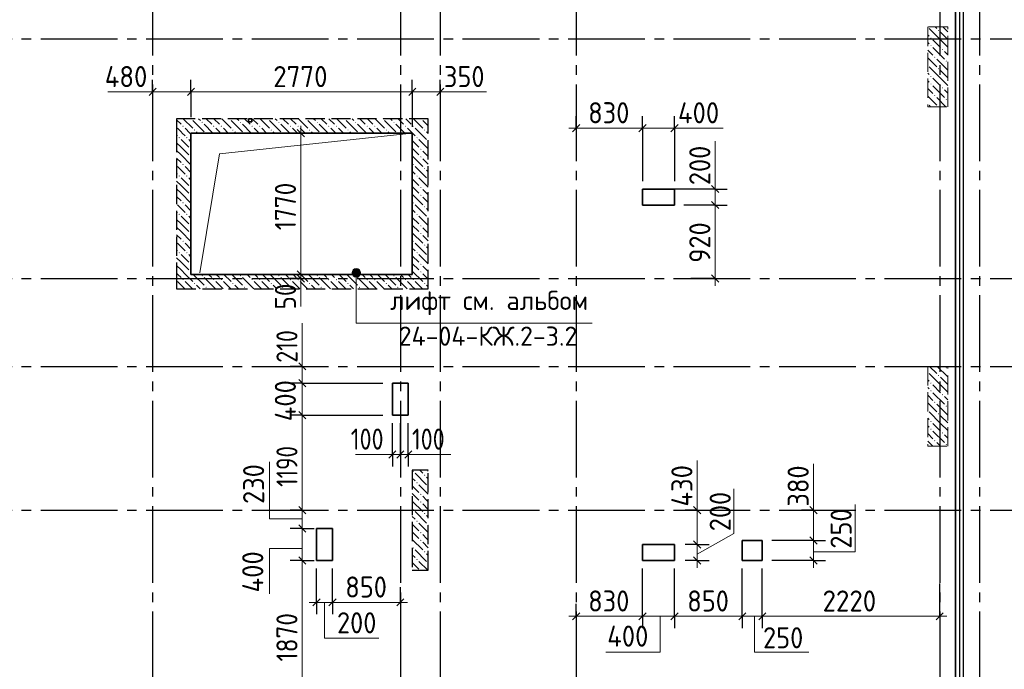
# Model space of a CAD drawing. Header units: millimetres. Extents: x 0 to 50400, y 0 to 35640.
# Tile 16 of 19: x 28551 to 40874, y 17370 to 25502. Entities that reach past the tile are written whole.
import ezdxf

# ---------------------------------------------------------------- set-up
doc = ezdxf.new("R2010")
doc.units = ezdxf.units.MM
doc.linetypes.add('______2', pattern=[324, 240, -84])
doc.linetypes.add('______5', pattern=[1320, 960, -120, 120, -120])
for name, color, linetype, lineweight in [('Standard', 7, 'Continuous', 25), ('ЖБ Перекрытие верхний уровень', 7, 'Continuous', 35), ('ЖБ Пилон', 7, 'Continuous', 35), ('ЖБ Стена верхний уровень', 7, 'Continuous', 35), ('Общий01', 7, 'Continuous', 13), ('Примечания', 7, 'Continuous', 13), ('Размерная линия_ общее', 7, 'Continuous', 13)]:
    doc.layers.add(name, color=color, linetype=linetype, lineweight=lineweight)
doc.layers.add('Оси', color=7, linetype='______5', true_color=0x656565)
doc.styles.add('ISOCPEUR', font='txt')

msp = doc.modelspace()

# ---------------------------------------------------------------- hatches: boundary and pattern name
at = {"layer": 'ЖБ Пилон', "linetype": 'Continuous', "lineweight": 18, "transparency": 33554687}
for points in [[(39948, 25273), (39956, 25281), (39963, 25273), (39956, 25265)], [(40044, 25369), (40052, 25377), (40059, 25369), (40052, 25361)], [(39948, 25177), (39956, 25185), (39963, 25177), (39956, 25170)], [(39996, 25033), (40004, 25041), (40011, 25033), (40004, 25025)], [(40092, 25129), (40100, 25137), (40107, 25129), (40100, 25121)], [(39915, 24938), (39915, 24937), (39915, 24937)], [(40044, 24889), (40052, 24897), (40059, 24889), (40052, 24881)], [(40140, 24985), (40148, 24993), (40155, 24985), (40148, 24977)], [(39948, 24793), (39956, 24801), (39963, 24793), (39956, 24785)], [(39948, 24697), (39956, 24705), (39963, 24697), (39956, 24690)], [(40092, 24649), (40100, 24657), (40107, 24649), (40100, 24641)], [(39996, 24553), (40004, 24561), (40011, 24553), (40004, 24545)], [(39915, 24458), (39915, 24457), (39915, 24457)], [(40047, 24412), (40052, 24417), (40056, 24412)], [(40140, 24505), (40148, 24513), (40155, 24505), (40148, 24497)], [(39915, 21098), (39915, 21097), (39915, 21097)], [(40140, 21145), (40148, 21153), (40155, 21145), (40148, 21137)], [(39948, 20953), (39956, 20961), (39963, 20953), (39956, 20945)], [(40044, 21049), (40052, 21057), (40059, 21049), (40052, 21041)], [(39948, 20857), (39956, 20865), (39963, 20857), (39956, 20849)], [(39996, 20713), (40004, 20721), (40011, 20713), (40004, 20705)], [(40092, 20809), (40100, 20817), (40107, 20809), (40100, 20801)], [(39915, 20618), (39915, 20617), (39915, 20617)], [(40140, 20665), (40148, 20673), (40155, 20665), (40148, 20657)], [(39948, 20473), (39956, 20481), (39963, 20473), (39956, 20465)], [(40044, 20569), (40052, 20577), (40059, 20569), (40052, 20561)], [(39948, 20377), (39956, 20385), (39963, 20377), (39956, 20369)], [(40092, 20329), (40100, 20337), (40107, 20329), (40100, 20321)], [(39996, 20233), (40004, 20241), (40011, 20233), (40004, 20225)], [(40140, 20185), (40148, 20193), (40155, 20185), (40148, 20177)]]:
    msp.add_hatch(color=7, dxfattribs=at).paths.add_polyline_path(points, flags=16)
at = {"layer": 'ЖБ Стена верхний уровень', "linetype": 'Continuous', "lineweight": 18, "transparency": 33554687}
for points in [[(30588, 24169), (30596, 24177), (30603, 24169), (30596, 24161)], [(30696, 24262), (30692, 24257), (30687, 24262)], [(30828, 24217), (30836, 24225), (30843, 24217), (30836, 24210)], [(30972, 24169), (30980, 24177), (30987, 24169), (30980, 24161)], [(31068, 24169), (31076, 24177), (31083, 24169), (31076, 24161)], [(31176, 24262), (31172, 24257), (31167, 24262)], [(31308, 24217), (31316, 24225), (31323, 24217), (31316, 24210)], [(31452, 24169), (31460, 24177), (31467, 24169), (31460, 24161)], [(31548, 24169), (31556, 24177), (31563, 24169), (31556, 24161)], [(31656, 24262), (31652, 24257), (31647, 24262)], [(31788, 24217), (31796, 24225), (31803, 24217), (31796, 24210)], [(31932, 24169), (31940, 24177), (31947, 24169), (31940, 24161)], [(32028, 24169), (32036, 24177), (32043, 24169), (32036, 24161)], [(32136, 24262), (32132, 24257), (32127, 24262)], [(32268, 24217), (32276, 24225), (32283, 24217), (32276, 24210)], [(32412, 24169), (32420, 24177), (32427, 24169), (32420, 24161)], [(32508, 24169), (32516, 24177), (32523, 24169), (32516, 24161)], [(32616, 24262), (32612, 24257), (32607, 24262)], [(32748, 24217), (32756, 24225), (32763, 24217), (32756, 24210)], [(32892, 24169), (32900, 24177), (32907, 24169), (32900, 24161)], [(32988, 24169), (32996, 24177), (33003, 24169), (32996, 24161)], [(33096, 24262), (33092, 24257), (33087, 24262)], [(33228, 24217), (33236, 24225), (33243, 24217), (33236, 24210)], [(33372, 24169), (33380, 24177), (33387, 24169), (33380, 24161)], [(33468, 24169), (33476, 24177), (33483, 24169), (33476, 24161)], [(33576, 24262), (33572, 24257), (33567, 24262)], [(30540, 24025), (30548, 24033), (30555, 24025), (30548, 24017)], [(30636, 24025), (30644, 24033), (30651, 24025), (30644, 24017)], [(30732, 24121), (30740, 24129), (30747, 24121), (30740, 24113)], [(31212, 24121), (31220, 24129), (31227, 24121), (31220, 24113)], [(31692, 24121), (31700, 24129), (31707, 24121), (31700, 24113)], [(32172, 24121), (32180, 24129), (32187, 24121), (32180, 24113)], [(32652, 24121), (32660, 24129), (32667, 24121), (32660, 24113)], [(33132, 24121), (33140, 24129), (33147, 24121), (33140, 24113)], [(33516, 24025), (33524, 24033), (33531, 24025), (33524, 24017)], [(33612, 24121), (33620, 24129), (33627, 24121), (33620, 24113)], [(33660, 23977), (33665, 23983), (33665, 23972)], [(30684, 23881), (30692, 23889), (30695, 23886), (30695, 23877), (30692, 23873)], [(30684, 23785), (30692, 23793), (30695, 23790), (30695, 23781), (30692, 23777)], [(33564, 23881), (33572, 23889), (33579, 23881), (33572, 23873)], [(33564, 23785), (33572, 23793), (33579, 23785), (33572, 23777)], [(30588, 23689), (30596, 23697), (30603, 23689), (30596, 23681)], [(33468, 23689), (33476, 23697), (33483, 23689), (33476, 23681)], [(30540, 23545), (30548, 23553), (30555, 23545), (30548, 23537)], [(30636, 23545), (30644, 23553), (30651, 23545), (30644, 23537)], [(33516, 23545), (33524, 23553), (33531, 23545), (33524, 23537)], [(33612, 23641), (33620, 23649), (33627, 23641), (33620, 23633)], [(33660, 23497), (33665, 23503), (33665, 23492)], [(30684, 23401), (30692, 23409), (30695, 23406), (30695, 23397), (30692, 23393)], [(30684, 23305), (30692, 23313), (30695, 23310), (30695, 23301), (30692, 23297)], [(33564, 23401), (33572, 23409), (33579, 23401), (33572, 23393)], [(33564, 23305), (33572, 23313), (33579, 23305), (33572, 23297)], [(30588, 23209), (30596, 23217), (30603, 23209), (30596, 23201)], [(33468, 23209), (33476, 23217), (33483, 23209), (33476, 23201)], [(33612, 23161), (33620, 23169), (33627, 23161), (33620, 23153)], [(30540, 23065), (30548, 23073), (30555, 23065), (30548, 23057)], [(30636, 23065), (30644, 23073), (30651, 23065), (30644, 23057)], [(33516, 23065), (33524, 23073), (33531, 23065), (33524, 23057)], [(30684, 22921), (30692, 22929), (30695, 22926), (30695, 22917), (30692, 22913)], [(33564, 22921), (33572, 22929), (33579, 22921), (33572, 22913)], [(33660, 23017), (33665, 23023), (33665, 23012)], [(30684, 22825), (30692, 22833), (30695, 22830), (30695, 22821), (30692, 22817)], [(33564, 22825), (33572, 22833), (33579, 22825), (33572, 22817)], [(30588, 22729), (30596, 22737), (30603, 22729), (30596, 22721)], [(33468, 22729), (33476, 22737), (33483, 22729), (33476, 22721)], [(33612, 22681), (33620, 22689), (33627, 22681), (33620, 22673)], [(30540, 22585), (30548, 22593), (30555, 22585), (30548, 22577)], [(30636, 22585), (30644, 22593), (30651, 22585), (30644, 22577)], [(33516, 22585), (33524, 22593), (33531, 22585), (33524, 22577)], [(30684, 22441), (30692, 22449), (30695, 22446), (30695, 22437), (30692, 22433)], [(33564, 22441), (33572, 22449), (33579, 22441), (33572, 22433)], [(33660, 22537), (33665, 22543), (33665, 22532)], [(30684, 22345), (30692, 22353), (30695, 22350), (30695, 22341), (30692, 22337)], [(30828, 22297), (30836, 22305), (30843, 22297), (30836, 22289)], [(31308, 22297), (31316, 22305), (31323, 22297), (31316, 22289)], [(31788, 22297), (31796, 22305), (31803, 22297), (31796, 22289)], [(32268, 22297), (32276, 22305), (32283, 22297), (32276, 22289)], [(32748, 22297), (32756, 22305), (32763, 22297), (32756, 22289)], [(33228, 22297), (33236, 22305), (33243, 22297), (33236, 22289)], [(33564, 22345), (33572, 22353), (33579, 22345), (33572, 22337)], [(30588, 22249), (30596, 22257), (30603, 22249), (30596, 22241)], [(30732, 22201), (30740, 22209), (30747, 22201), (30740, 22193)], [(30972, 22249), (30980, 22257), (30987, 22249), (30980, 22241)], [(31068, 22249), (31076, 22257), (31083, 22249), (31076, 22241)], [(31212, 22201), (31220, 22209), (31227, 22201), (31220, 22193)], [(31452, 22249), (31460, 22257), (31467, 22249), (31460, 22241)], [(31548, 22249), (31556, 22257), (31563, 22249), (31556, 22241)], [(31692, 22201), (31700, 22209), (31707, 22201), (31700, 22193)], [(31932, 22249), (31940, 22257), (31947, 22249), (31940, 22241)], [(32028, 22249), (32036, 22257), (32043, 22249), (32036, 22241)], [(32172, 22201), (32180, 22209), (32187, 22201), (32180, 22193)], [(32412, 22249), (32420, 22257), (32427, 22249), (32420, 22241)], [(32508, 22249), (32516, 22257), (32523, 22249), (32516, 22241)], [(32652, 22201), (32660, 22209), (32667, 22201), (32660, 22193)], [(32892, 22249), (32900, 22257), (32907, 22249), (32900, 22241)], [(32988, 22249), (32996, 22257), (33003, 22249), (32996, 22241)], [(33132, 22201), (33140, 22209), (33147, 22201), (33140, 22193)], [(33372, 22249), (33380, 22257), (33387, 22249), (33380, 22241)], [(33468, 22249), (33476, 22257), (33483, 22249), (33476, 22241)], [(33612, 22201), (33620, 22209), (33627, 22201), (33620, 22193)], [(30876, 22153), (30884, 22161), (30891, 22153), (30884, 22145)], [(31356, 22153), (31364, 22161), (31371, 22153), (31364, 22145)], [(31836, 22153), (31844, 22161), (31851, 22153), (31844, 22145)], [(32316, 22153), (32324, 22161), (32331, 22153), (32324, 22145)], [(32796, 22153), (32804, 22161), (32811, 22153), (32804, 22145)], [(33276, 22153), (33284, 22161), (33291, 22153), (33284, 22145)], [(33468, 19849), (33476, 19857), (33483, 19849), (33476, 19841)], [(33612, 19801), (33620, 19809), (33627, 19801), (33620, 19793)], [(33516, 19705), (33524, 19713), (33531, 19705), (33524, 19697)], [(33660, 19657), (33665, 19663), (33665, 19652)], [(33564, 19561), (33572, 19569), (33579, 19561), (33572, 19553)], [(33564, 19465), (33572, 19473), (33579, 19465), (33572, 19457)], [(33468, 19369), (33476, 19377), (33483, 19369), (33476, 19361)], [(33516, 19225), (33524, 19233), (33531, 19225), (33524, 19217)], [(33612, 19321), (33620, 19329), (33627, 19321), (33620, 19313)], [(33660, 19177), (33665, 19183), (33665, 19172)], [(33564, 19081), (33572, 19089), (33579, 19081), (33572, 19073)], [(33564, 18985), (33572, 18993), (33579, 18985), (33572, 18977)], [(33468, 18889), (33476, 18897), (33483, 18889), (33476, 18881)], [(33516, 18745), (33524, 18753), (33531, 18745), (33524, 18737)], [(33612, 18841), (33620, 18849), (33627, 18841), (33620, 18833)], [(33660, 18697), (33665, 18703), (33665, 18692)]]:
    msp.add_hatch(color=7, dxfattribs=at).paths.add_polyline_path(points, flags=16)
at = {"layer": 'Примечания', "linetype": 'Continuous', "lineweight": 13, "transparency": 33554687}
for points in [[(32710, 22332), (32818, 22332), (32811, 22359)], [(32710, 22332), (32811, 22359), (32718, 22359)], [(32718, 22305), (32818, 22332), (32710, 22332)], [(32718, 22359), (32811, 22359), (32791, 22379)], [(32718, 22359), (32791, 22379), (32737, 22379)], [(32718, 22305), (32811, 22305), (32818, 22332)], [(32737, 22286), (32811, 22305), (32718, 22305)], [(32737, 22379), (32791, 22379), (32764, 22386)], [(32737, 22286), (32791, 22286), (32811, 22305)], [(32791, 22286), (32737, 22286), (32764, 22278)]]:
    msp.add_hatch(color=7, dxfattribs=at).paths.add_polyline_path(points)

# ---------------------------------------------------------------- linework, layer by layer
at = {"layer": 'Standard', "color": 254, "linetype": 'Continuous', "lineweight": -3, "true_color": 0xc4c4ff, "transparency": 33554687}
msp.add_lwpolyline([(8915, 10212), (40365, 10212), (40365, 32712), (8915, 32712), (8915, 10212)], dxfattribs=at)
at = {"layer": 'ЖБ Перекрытие верхний уровень', "color": 7, "linetype": 'Continuous', "lineweight": 35, "transparency": 33554687}
for p, q in [((40265, 10312), (40265, 32612)), ((31415, 24262), (31415, 24222)), ((31455, 24262), (31415, 24262)), ((31415, 24222), (31455, 24222)), ((31455, 24222), (31455, 24262)), ((30695, 22312), (30695, 24082)), ((30695, 24082), (33465, 24082)), ((33465, 24082), (33465, 22312)), ((36745, 23382), (36345, 23382)), ((36345, 23382), (36345, 23182)), ((36745, 23182), (36745, 23382)), ((36345, 23182), (36745, 23182)), ((33465, 22312), (30695, 22312)), ((33215, 20952), (33215, 20552)), ((33415, 20952), (33215, 20952)), ((33415, 20552), (33415, 20952)), ((33215, 20552), (33415, 20552)), ((32265, 19132), (32265, 18732)), ((32465, 19132), (32265, 19132)), ((32465, 18732), (32465, 19132)), ((37595, 18982), (37595, 18732)), ((37845, 18982), (37595, 18982)), ((37845, 18732), (37845, 18982)), ((36745, 18932), (36345, 18932)), ((36345, 18932), (36345, 18732)), ((36745, 18732), (36745, 18932)), ((32265, 18732), (32465, 18732)), ((36345, 18732), (36745, 18732)), ((37595, 18732), (37845, 18732))]:
    msp.add_line(p, q, dxfattribs=at)
at = {"layer": 'ЖБ Пилон', "color": 253, "linetype": '______2', "lineweight": 13, "true_color": 0xa0a0a0, "transparency": 33554687}
for p, q in [((40165, 25412), (39915, 25412)), ((39915, 25412), (39915, 24412)), ((40165, 24412), (40165, 25412)), ((39915, 24412), (40165, 24412)), ((40165, 21162), (39915, 21162)), ((39915, 21162), (39915, 20162)), ((40165, 20162), (40165, 21162)), ((39915, 20162), (40165, 20162))]:
    msp.add_line(p, q, dxfattribs=at)
at = {"layer": 'ЖБ Пилон', "color": 9, "linetype": 'Continuous', "lineweight": 18, "true_color": 0xc7c7c7, "transparency": 33554687}
for p, q in [((40076, 25249), (39932, 25393)), ((40008, 25412), (40028, 25393)), ((40165, 25352), (40104, 25412)), ((39915, 25314), (39932, 25297)), ((40076, 25345), (40165, 25256)), ((39932, 25201), (39915, 25218)), ((39980, 25249), (40076, 25153)), ((39980, 25153), (40124, 25009)), ((40076, 25249), (40165, 25160)), ((39915, 25122), (39980, 25057)), ((39915, 25026), (40028, 24913)), ((40165, 25064), (40124, 25105)), ((40076, 24769), (39932, 24913)), ((40165, 24872), (40028, 25009)), ((39915, 24834), (39932, 24817)), ((39980, 24769), (40076, 24673)), ((40076, 24865), (40165, 24776)), ((40076, 24769), (40165, 24680)), ((39932, 24721), (39915, 24738)), ((39980, 24673), (40124, 24529)), ((39915, 24642), (39980, 24577)), ((39915, 24546), (40028, 24433)), ((40144, 24412), (40028, 24529)), ((40165, 24584), (40124, 24625)), ((39952, 24412), (39932, 24433)), ((40076, 20929), (39932, 21073)), ((39938, 21162), (40028, 21073)), ((40165, 21032), (40034, 21162)), ((39915, 20994), (39932, 20977)), ((40076, 21025), (40165, 20936)), ((39932, 20881), (39915, 20898)), ((39980, 20929), (40076, 20833)), ((39980, 20833), (40124, 20689)), ((40076, 20929), (40165, 20840)), ((39915, 20802), (39980, 20737)), ((39915, 20706), (40028, 20593)), ((40165, 20744), (40124, 20785)), ((40076, 20449), (39932, 20593)), ((40165, 20552), (40028, 20689)), ((39915, 20514), (39932, 20497)), ((40076, 20545), (40165, 20456)), ((39932, 20401), (39915, 20418)), ((39980, 20449), (40076, 20353)), ((39980, 20353), (40124, 20209)), ((40076, 20449), (40165, 20360)), ((39915, 20322), (39980, 20257)), ((39915, 20226), (39979, 20162)), ((40165, 20264), (40124, 20305)), ((40074, 20162), (40028, 20209))]:
    msp.add_line(p, q, dxfattribs=at)
at = {"layer": 'ЖБ Стена верхний уровень', "color": 251, "linetype": '______2', "lineweight": -3, "true_color": 0x656565, "transparency": 33554687}
for p, q in [((33665, 24262), (30515, 24262)), ((30515, 24262), (30515, 24082)), ((33665, 24082), (33665, 24262)), ((30515, 24082), (30515, 22312)), ((30695, 22312), (30695, 24082)), ((30695, 24082), (33465, 24082)), ((33465, 24082), (33465, 22312)), ((33665, 22132), (33665, 24082)), ((30515, 22312), (30515, 22132)), ((33465, 22312), (30695, 22312)), ((30515, 22132), (33465, 22132)), ((33465, 22132), (33665, 22132)), ((33665, 19862), (33465, 19862)), ((33465, 19862), (33465, 18612)), ((33665, 18612), (33665, 19862)), ((33465, 18612), (33665, 18612))]:
    msp.add_line(p, q, dxfattribs=at)
at = {"layer": 'ЖБ Стена верхний уровень', "color": 9, "linetype": 'Continuous', "lineweight": 18, "true_color": 0xc7c7c7, "transparency": 33554687}
for p, q in [((30515, 24250), (30572, 24193)), ((30599, 24262), (30716, 24145)), ((30716, 24241), (30860, 24097)), ((30812, 24241), (30790, 24262)), ((30860, 24193), (30970, 24082)), ((30886, 24262), (30956, 24193)), ((30982, 24262), (31052, 24193)), ((31079, 24262), (31196, 24145)), ((31196, 24241), (31340, 24097)), ((31292, 24241), (31270, 24262)), ((31340, 24193), (31450, 24082)), ((31366, 24262), (31436, 24193)), ((31462, 24262), (31532, 24193)), ((31559, 24262), (31676, 24145)), ((31676, 24241), (31820, 24097)), ((31772, 24241), (31750, 24262)), ((31820, 24193), (31930, 24082)), ((31846, 24262), (31916, 24193)), ((31942, 24262), (32012, 24193)), ((32039, 24262), (32156, 24145)), ((32156, 24241), (32300, 24097)), ((32252, 24241), (32230, 24262)), ((32300, 24193), (32410, 24082)), ((32326, 24262), (32396, 24193)), ((32422, 24262), (32492, 24193)), ((32519, 24262), (32636, 24145)), ((32636, 24241), (32780, 24097)), ((32732, 24241), (32710, 24262)), ((32780, 24193), (32890, 24082)), ((32806, 24262), (32876, 24193)), ((32902, 24262), (32972, 24193)), ((32999, 24262), (33116, 24145)), ((33116, 24241), (33260, 24097)), ((33212, 24241), (33190, 24262)), ((33260, 24193), (33370, 24082)), ((33286, 24262), (33356, 24193)), ((33382, 24262), (33452, 24193)), ((33479, 24262), (33596, 24145)), ((33596, 24241), (33665, 24172)), ((30515, 24058), (30524, 24049)), ((30572, 24097), (30524, 24145)), ((30586, 24082), (30572, 24097)), ((30620, 24049), (30586, 24082)), ((30620, 24145), (30682, 24082)), ((30682, 24082), (30695, 24070)), ((30764, 24097), (30778, 24082)), ((31052, 24097), (31004, 24145)), ((31066, 24082), (31052, 24097)), ((31100, 24145), (31162, 24082)), ((31244, 24097), (31258, 24082)), ((31532, 24097), (31484, 24145)), ((31546, 24082), (31532, 24097)), ((31580, 24145), (31642, 24082)), ((31724, 24097), (31738, 24082)), ((32012, 24097), (31964, 24145)), ((32026, 24082), (32012, 24097)), ((32060, 24145), (32122, 24082)), ((32204, 24097), (32218, 24082)), ((32492, 24097), (32444, 24145)), ((32506, 24082), (32492, 24097)), ((32540, 24145), (32602, 24082)), ((32684, 24097), (32698, 24082)), ((32972, 24097), (32924, 24145)), ((32986, 24082), (32972, 24097)), ((33020, 24145), (33082, 24082)), ((33164, 24097), (33178, 24082)), ((33452, 24097), (33404, 24145)), ((33466, 24082), (33452, 24097)), ((33500, 24049), (33466, 24082)), ((33500, 24145), (33562, 24082)), ((33562, 24082), (33644, 24001)), ((33644, 24097), (33658, 24082)), ((33658, 24082), (33665, 24076)), ((30572, 23905), (30515, 23962)), ((30572, 24001), (30668, 23905)), ((30668, 24001), (30695, 23974)), ((33465, 23988), (33548, 23905)), ((33548, 24001), (33665, 23884)), ((30515, 23866), (30572, 23809)), ((30572, 23905), (30668, 23809)), ((30572, 23809), (30695, 23686)), ((33465, 23892), (33548, 23809)), ((33465, 23796), (33596, 23665)), ((33644, 23809), (33596, 23857)), ((33665, 23788), (33644, 23809)), ((30515, 23770), (30572, 23713)), ((30572, 23617), (30524, 23665)), ((30620, 23665), (30695, 23590)), ((33500, 23665), (33644, 23521)), ((33596, 23761), (33665, 23692)), ((30515, 23578), (30524, 23569)), ((30620, 23569), (30572, 23617)), ((33500, 23569), (33465, 23604)), ((33644, 23617), (33665, 23596)), ((30572, 23425), (30515, 23482)), ((30572, 23521), (30668, 23425)), ((30572, 23425), (30668, 23329)), ((30668, 23521), (30695, 23494)), ((33465, 23508), (33548, 23425)), ((33548, 23521), (33665, 23404)), ((30515, 23386), (30572, 23329)), ((30572, 23329), (30695, 23206)), ((33465, 23412), (33548, 23329)), ((33465, 23316), (33596, 23185)), ((33644, 23329), (33596, 23377)), ((33665, 23308), (33644, 23329)), ((30515, 23290), (30572, 23233)), ((30572, 23137), (30524, 23185)), ((30620, 23185), (30695, 23110)), ((33500, 23185), (33644, 23041)), ((33596, 23281), (33665, 23212)), ((30515, 23098), (30524, 23089)), ((30620, 23089), (30572, 23137)), ((33500, 23089), (33465, 23124)), ((33644, 23137), (33665, 23116)), ((30572, 22945), (30515, 23002)), ((30572, 23041), (30668, 22945)), ((30572, 22945), (30668, 22849)), ((30668, 23041), (30695, 23014)), ((33465, 23028), (33548, 22945)), ((33465, 22932), (33548, 22849)), ((33548, 23041), (33665, 22924)), ((30515, 22906), (30572, 22849)), ((30515, 22810), (30572, 22753)), ((30572, 22849), (30695, 22726)), ((33465, 22836), (33596, 22705)), ((33644, 22849), (33596, 22897)), ((33596, 22801), (33665, 22732)), ((33665, 22828), (33644, 22849)), ((30572, 22657), (30524, 22705)), ((30620, 22705), (30695, 22630)), ((33500, 22705), (33644, 22561)), ((30515, 22618), (30524, 22609)), ((30620, 22609), (30572, 22657)), ((30572, 22561), (30668, 22465)), ((30668, 22561), (30695, 22534)), ((33500, 22609), (33465, 22644)), ((33548, 22561), (33665, 22444)), ((33644, 22657), (33665, 22636)), ((30572, 22465), (30515, 22522)), ((30572, 22465), (30668, 22369)), ((33465, 22548), (33548, 22465)), ((33465, 22452), (33548, 22369)), ((30515, 22426), (30572, 22369)), ((30515, 22330), (30532, 22312)), ((30532, 22312), (30572, 22273)), ((30572, 22369), (30628, 22312)), ((30628, 22312), (30716, 22225)), ((30724, 22312), (30860, 22177)), ((30916, 22312), (30956, 22273)), ((31012, 22312), (31052, 22273)), ((31108, 22312), (31196, 22225)), ((31204, 22312), (31340, 22177)), ((31396, 22312), (31436, 22273)), ((31492, 22312), (31532, 22273)), ((31588, 22312), (31676, 22225)), ((31684, 22312), (31820, 22177)), ((31876, 22312), (31916, 22273)), ((31972, 22312), (32012, 22273)), ((32068, 22312), (32156, 22225)), ((32164, 22312), (32300, 22177)), ((32356, 22312), (32396, 22273)), ((32452, 22312), (32492, 22273)), ((32548, 22312), (32636, 22225)), ((32644, 22312), (32780, 22177)), ((32836, 22312), (32876, 22273)), ((32932, 22312), (32972, 22273)), ((33028, 22312), (33116, 22225)), ((33124, 22312), (33260, 22177)), ((33316, 22312), (33356, 22273)), ((33412, 22312), (33452, 22273)), ((33465, 22356), (33596, 22225)), ((33644, 22369), (33596, 22417)), ((33596, 22321), (33665, 22252)), ((33665, 22348), (33644, 22369)), ((30572, 22177), (30524, 22225)), ((30620, 22225), (30712, 22132)), ((30860, 22273), (31000, 22132)), ((31052, 22177), (31004, 22225)), ((31100, 22225), (31192, 22132)), ((31340, 22273), (31480, 22132)), ((31532, 22177), (31484, 22225)), ((31580, 22225), (31672, 22132)), ((31820, 22273), (31960, 22132)), ((32012, 22177), (31964, 22225)), ((32060, 22225), (32152, 22132)), ((32300, 22273), (32440, 22132)), ((32492, 22177), (32444, 22225)), ((32540, 22225), (32632, 22132)), ((32780, 22273), (32920, 22132)), ((32972, 22177), (32924, 22225)), ((33020, 22225), (33112, 22132)), ((33260, 22273), (33400, 22132)), ((33452, 22177), (33404, 22225)), ((33500, 22225), (33592, 22132)), ((30515, 22138), (30520, 22132)), ((30616, 22132), (30572, 22177)), ((30764, 22177), (30808, 22132)), ((31096, 22132), (31052, 22177)), ((31244, 22177), (31288, 22132)), ((31576, 22132), (31532, 22177)), ((31724, 22177), (31768, 22132)), ((32056, 22132), (32012, 22177)), ((32204, 22177), (32248, 22132)), ((32536, 22132), (32492, 22177)), ((32684, 22177), (32728, 22132)), ((33016, 22132), (32972, 22177)), ((33164, 22177), (33208, 22132)), ((33465, 22164), (33452, 22177)), ((33496, 22132), (33465, 22164)), ((33644, 22177), (33665, 22156)), ((33558, 19862), (33596, 19825)), ((33654, 19862), (33665, 19852)), ((33500, 19729), (33465, 19764)), ((33500, 19825), (33644, 19681)), ((33644, 19777), (33665, 19756)), ((33465, 19668), (33548, 19585)), ((33548, 19681), (33665, 19564)), ((33465, 19572), (33548, 19489)), ((33465, 19476), (33596, 19345)), ((33644, 19489), (33596, 19537)), ((33665, 19468), (33644, 19489)), ((33596, 19441), (33665, 19372)), ((33500, 19249), (33465, 19284)), ((33500, 19345), (33644, 19201)), ((33644, 19297), (33665, 19276)), ((33465, 19188), (33548, 19105)), ((33548, 19201), (33665, 19084)), ((33465, 19092), (33548, 19009)), ((33465, 18996), (33596, 18865)), ((33644, 19009), (33596, 19057)), ((33665, 18988), (33644, 19009)), ((33500, 18865), (33644, 18721)), ((33596, 18961), (33665, 18892)), ((33500, 18769), (33465, 18804)), ((33644, 18817), (33665, 18796)), ((33465, 18708), (33548, 18625)), ((33548, 18721), (33657, 18612))]:
    msp.add_line(p, q, dxfattribs=at)
at = {"layer": 'Общий01', "color": 7, "linetype": 'Continuous', "lineweight": 25, "transparency": 33554687}
msp.add_lwpolyline([(40915, 32612), (40315, 32612), (40315, 10312), (40915, 10312)], dxfattribs=at)
at = {"layer": 'Оси', "color": 8, "linetype": '______5', "lineweight": -3, "transparency": 33554687}
for p, q in [((30215, 32612), (30215, 8317)), ((33315, 32612), (33315, 8317)), ((33815, 32612), (33815, 8317)), ((35515, 32612), (35515, 8317)), ((40065, 32612), (40065, 8317)), ((40565, 32612), (40565, 8317)), ((9015, 25262), (42963, 25262)), ((9015, 22262), (42963, 22262)), ((9015, 21162), (42963, 21162)), ((9015, 19362), (42963, 19362))]:
    msp.add_line(p, q, dxfattribs=at)
at = {"layer": 'Примечания', "color": 7, "linetype": 'Continuous', "lineweight": 13, "transparency": 33554687}
for p, q in [((30215, 24598), (29655, 24598)), ((33815, 24598), (34395, 24598)), ((36745, 24145), (37355, 24145)), ((37255, 23382), (37255, 23982)), ((32710, 22332), (32710, 22332)), ((32764, 22386), (32764, 22386)), ((32764, 21704), (32764, 22332)), ((32818, 22332), (32818, 22332)), ((32069, 22262), (32069, 21912)), ((32764, 22278), (32764, 22278)), ((32088, 21162), (32088, 21702)), ((35714, 21704), (32764, 21704)), ((31678, 19966), (31678, 19254)), ((33215, 20060), (32755, 20060)), ((33415, 20060), (33945, 20060)), ((37031, 19362), (37031, 19982)), ((38486, 19362), (38486, 19942)), ((37488, 19071), (37488, 19631)), ((39006, 18842), (39006, 19432)), ((32088, 19254), (31678, 19254)), ((37031, 18812), (37488, 19071)), ((32088, 18884), (31678, 18884)), ((31678, 18884), (31678, 18316)), ((38486, 18842), (39006, 18842)), ((32366, 18208), (32366, 17758)), ((36567, 18033), (36567, 17583)), ((37747, 18033), (37747, 17583)), ((32366, 17758), (33046, 17758)), ((35887, 17583), (36567, 17583)), ((37747, 17583), (38427, 17583))]:
    msp.add_line(p, q, dxfattribs=at)
at = {"layer": 'Примечания', "color": 252, "linetype": 'Continuous', "lineweight": 13, "true_color": 0x8f8f8f, "transparency": 33554687}
for p, q in [((31050, 23824), (33465, 24082)), ((30805, 22332), (31050, 23824))]:
    msp.add_line(p, q, dxfattribs=at)
at = {"layer": 'Примечания', "color": 7, "linetype": 'Continuous', "lineweight": 13, "transparency": 33554687}
msp.add_circle((32764, 22332), 54, dxfattribs=at)
at = {"layer": 'Размерная линия_ общее', "color": 253, "linetype": 'Continuous', "lineweight": -3, "true_color": 0xa0a0a0, "transparency": 33554687}
for p, q in [((30215, 24598), (30215, 24748)), ((30695, 24598), (30695, 24748)), ((33465, 24598), (33465, 24748)), ((33815, 24598), (33815, 24748)), ((30215, 24598), (30215, 24448)), ((30215, 24598), (30215, 24481)), ((30695, 24598), (30695, 24448)), ((30695, 24598), (30695, 24282)), ((33465, 24598), (33465, 24448)), ((33465, 24598), (33465, 24162)), ((33815, 24598), (33815, 24448)), ((33815, 24598), (33815, 24341)), ((35515, 24145), (35515, 24295)), ((36345, 24145), (36345, 24295)), ((36745, 24145), (36745, 24295)), ((35515, 24145), (35515, 24221)), ((32069, 24082), (31919, 24082)), ((32069, 24082), (32219, 24082)), ((32069, 24082), (32069, 24082)), ((35515, 24145), (35515, 23995)), ((36345, 24145), (36345, 23995)), ((36345, 24145), (36345, 23482)), ((36745, 24145), (36745, 23995)), ((36745, 24145), (36745, 23482)), ((37255, 23382), (37105, 23382)), ((37255, 23382), (37405, 23382)), ((37255, 23182), (37105, 23182)), ((37255, 23182), (37405, 23182)), ((32069, 22312), (31919, 22312)), ((32069, 22312), (32219, 22312)), ((32069, 22312), (32069, 22312)), ((32069, 22262), (31919, 22262)), ((32069, 22262), (32219, 22262)), ((32069, 22262), (32190, 22262)), ((37255, 22262), (36951, 22262)), ((37255, 22262), (37105, 22262)), ((37255, 22262), (37405, 22262)), ((32088, 21162), (31938, 21162)), ((32088, 21162), (32238, 21162)), ((32088, 21162), (32239, 21162)), ((32088, 20952), (31938, 20952)), ((32088, 20952), (32238, 20952)), ((32088, 20952), (33095, 20952)), ((32088, 20552), (31938, 20552)), ((32088, 20552), (32238, 20552)), ((32088, 20552), (33095, 20552)), ((33215, 20060), (33215, 20210)), ((33315, 20060), (33315, 20210)), ((33415, 20060), (33415, 20210)), ((33215, 20060), (33215, 19910)), ((33315, 20060), (33315, 19910)), ((33415, 20060), (33415, 19910)), ((32088, 19362), (31938, 19362)), ((32088, 19362), (32238, 19362)), ((32088, 19362), (32145, 19362)), ((37031, 19362), (36881, 19362)), ((37031, 19362), (37181, 19362)), ((37031, 19362), (37031, 19362)), ((38486, 19362), (38336, 19362)), ((38486, 19362), (38636, 19362)), ((32088, 19132), (31938, 19132)), ((32088, 19132), (32238, 19132)), ((32088, 19132), (32145, 19132)), ((38486, 18982), (37965, 18982)), ((38486, 18982), (38336, 18982)), ((38486, 18982), (38636, 18982)), ((37031, 18932), (36881, 18932)), ((37031, 18932), (37181, 18932)), ((37031, 18932), (37031, 18932)), ((32088, 18732), (31938, 18732)), ((32088, 18732), (32238, 18732)), ((32088, 18732), (32145, 18732)), ((37031, 18732), (36881, 18732)), ((37031, 18732), (37181, 18732)), ((37031, 18732), (37031, 18732)), ((38486, 18732), (37965, 18732)), ((38486, 18732), (38336, 18732)), ((38486, 18732), (38636, 18732)), ((32265, 18208), (32265, 18632)), ((32465, 18208), (32465, 18632)), ((33315, 18208), (33315, 18397)), ((40065, 18033), (40065, 18444)), ((32265, 18208), (32265, 18358)), ((32465, 18208), (32465, 18358)), ((33315, 18208), (33315, 18358)), ((32265, 18208), (32265, 18058)), ((32465, 18208), (32465, 18058)), ((33315, 18208), (33315, 18058)), ((35515, 18033), (35515, 18191)), ((35515, 18033), (35515, 18183)), ((36345, 18033), (36345, 18183)), ((36745, 18033), (36745, 18183)), ((37595, 18033), (37595, 18183)), ((37845, 18033), (37845, 18183)), ((40065, 18033), (40065, 18183)), ((35515, 18033), (35515, 17883)), ((36345, 18033), (36345, 17883)), ((36745, 18033), (36745, 17883)), ((37595, 18033), (37595, 17883)), ((37845, 18033), (37845, 17883)), ((40065, 18033), (40065, 17883))]:
    msp.add_line(p, q, dxfattribs=at)
at = {"layer": 'Размерная линия_ общее', "color": 7, "linetype": 'Continuous', "lineweight": 13, "transparency": 33554687}
for p, q in [((30215, 24598), (30125, 24598)), ((30215, 24598), (30695, 24598)), ((30695, 24598), (33465, 24598)), ((33465, 24598), (33815, 24598)), ((33815, 24598), (33905, 24598)), ((32069, 24082), (32069, 24172)), ((32069, 22312), (32069, 24082)), ((35515, 24145), (35425, 24145)), ((35515, 24145), (36345, 24145)), ((36345, 24145), (36745, 24145)), ((36745, 24145), (36835, 24145)), ((37255, 23382), (37255, 23472)), ((37255, 23182), (37255, 23382)), ((32069, 22262), (32069, 22312)), ((32069, 22262), (32069, 22172)), ((37255, 22262), (37255, 22172)), ((32088, 21162), (32088, 21252)), ((32088, 20952), (32088, 21162)), ((32088, 20552), (32088, 20952)), ((32088, 19362), (32088, 20552)), ((33215, 20060), (33125, 20060)), ((33215, 20060), (33315, 20060)), ((33315, 20060), (33415, 20060)), ((33415, 20060), (33505, 20060)), ((32088, 19132), (32088, 19362)), ((37031, 19362), (37031, 19452)), ((38486, 19362), (38486, 19452)), ((32088, 18732), (32088, 19132)), ((38486, 18732), (38486, 18982)), ((37031, 18732), (37031, 18932)), ((37031, 18732), (37031, 18642)), ((38486, 18732), (38486, 18642)), ((32265, 18208), (32175, 18208)), ((32265, 18208), (32465, 18208)), ((33315, 18208), (33405, 18208)), ((35515, 18033), (35425, 18033)), ((36345, 18033), (36745, 18033)), ((36745, 18033), (37595, 18033)), ((37595, 18033), (37845, 18033)), ((37845, 18033), (40065, 18033)), ((40065, 18033), (40155, 18033))]:
    msp.add_line(p, q, dxfattribs=at)
at = {"layer": 'Размерная линия_ общее', "color": 7, "linetype": 'Continuous', "lineweight": 25, "transparency": 33554687}
for p, q in [((30170, 24553), (30260, 24643)), ((30650, 24553), (30740, 24643)), ((33420, 24553), (33510, 24643)), ((33770, 24553), (33860, 24643)), ((35470, 24100), (35560, 24190)), ((36300, 24100), (36390, 24190)), ((36700, 24100), (36790, 24190)), ((32114, 24037), (32024, 24127)), ((37300, 23337), (37210, 23427)), ((37300, 23137), (37210, 23227)), ((32114, 22267), (32024, 22357)), ((32114, 22217), (32024, 22307)), ((37300, 22217), (37210, 22307)), ((32133, 21117), (32043, 21207)), ((32133, 20907), (32043, 20997)), ((32133, 20507), (32043, 20597)), ((33170, 20015), (33260, 20105)), ((33270, 20015), (33360, 20105)), ((33370, 20015), (33460, 20105)), ((32133, 19317), (32043, 19407)), ((37076, 19317), (36986, 19407)), ((38531, 19317), (38441, 19407)), ((32133, 19087), (32043, 19177)), ((37076, 18887), (36986, 18977)), ((38531, 18937), (38441, 19027)), ((32133, 18687), (32043, 18777)), ((37076, 18687), (36986, 18777)), ((38531, 18687), (38441, 18777)), ((32220, 18163), (32310, 18253)), ((32420, 18163), (32510, 18253)), ((33270, 18163), (33360, 18253)), ((35470, 17988), (35560, 18078)), ((36300, 17988), (36390, 18078)), ((36700, 17988), (36790, 18078)), ((37550, 17988), (37640, 18078)), ((37800, 17988), (37890, 18078)), ((40020, 17988), (40110, 18078))]:
    msp.add_line(p, q, dxfattribs=at)
at = {"layer": 'Размерная линия_ общее', "color": 253, "linetype": 'Continuous', "lineweight": -3, "true_color": 0xa0a0a0, "transparency": 33554687}
for points in [[(37255, 23382), (37235, 23382), (37235, 23382), (36465, 23382)], [(37255, 23182), (37235, 23182), (37235, 23182), (36865, 23182)], [(33215, 20060), (33215, 20080), (33215, 20080), (33215, 20452)], [(33315, 20060), (33315, 20080), (33315, 20080), (33315, 20452)], [(33415, 20060), (33415, 20080), (33415, 20080), (33415, 20452)], [(38486, 19362), (38471, 19362), (38471, 19362), (38363, 19362)], [(36345, 18033), (36345, 18054), (36345, 18054), (36345, 18054), (36345, 18054), (36345, 18632)], [(36745, 18033), (36745, 18054), (36745, 18054), (36745, 18054), (36745, 18054), (36745, 18632)], [(37595, 18033), (37595, 18054), (37595, 18054), (37595, 18632)], [(37845, 18033), (37845, 18054), (37845, 18054), (37845, 18632)]]:
    msp.add_lwpolyline(points, dxfattribs=at)
at = {"layer": 'Размерная линия_ общее', "color": 7, "linetype": 'Continuous', "lineweight": 13, "transparency": 33554687}
for points in [[(37255, 22262), (37255, 22375), (37255, 22375), (37255, 23182)], [(37031, 18932), (37031, 19245), (37031, 19245), (37031, 19362)], [(38486, 18982), (38486, 19229), (38486, 19229), (38486, 19362)], [(32088, 16862), (32088, 17382), (32088, 17382), (32088, 18732)], [(32465, 18208), (32483, 18208), (32483, 18208), (32796, 18208), (32796, 18208), (33315, 18208)], [(35515, 18033), (35559, 18033), (35559, 18033), (35756, 18033), (35756, 18033), (36345, 18033)]]:
    msp.add_lwpolyline(points, dxfattribs=at)

# ---------------------------------------------------------------- texts
at = {"layer": 'Общий01', "color": 251, "linetype": 'Continuous', "lineweight": 18, "true_color": 0x656565, "transparency": 33554687, "char_height": 240, "attachment_point": 7, "style": 'ISOCPEUR'}
for s, insert, width in [('\\W0.98;лифт см. альбом', (33187, 21804), 2636.58), ('\\W0.98;24-04-КЖ.2-3.2', (33295, 21420), 2419.96)]:
    msp.add_mtext(s, dxfattribs=dict(at, insert=insert, width=width))
at = {"layer": 'Размерная линия_ общее', "color": 7, "linetype": 'Continuous', "lineweight": 25, "transparency": 33554687, "char_height": 264, "attachment_point": 7, "style": 'ISOCPEUR'}
for s, insert, width in [('\\W0.92;480', (29616, 24658), 701.33), ('\\W0.93;2770', (31724, 24658), 861.7), ('\\W0.91;350', (33860, 24658), 674.38), ('\\W0.91;830', (35666, 24205), 674.39), ('\\W0.92;400', (36790, 24205), 701.33), ('\\W0.83;100', (32695, 20120), 610.29), ('\\W0.83;100', (33460, 20120), 610.29), ('\\W0.91;850', (32626, 18268), 674.38), ('\\W0.91;830', (35666, 18093), 674.39), ('\\W0.91;850', (36906, 18093), 674.38), ('\\W0.93;2220', (38599, 18093), 861.7), ('\\W0.91;200', (32522, 17820), 674.38), ('\\W0.92;400', (35904, 17653), 701.33), ('\\W0.91;250', (37854, 17633), 674.39)]:
    msp.add_mtext(s, dxfattribs=dict(at, insert=insert, width=width))
at = {"layer": 'Размерная линия_ общее', "color": 7, "linetype": 'Continuous', "lineweight": 25, "transparency": 33554687, "char_height": 264, "attachment_point": 7, "rotation": 90, "style": 'ISOCPEUR'}
for s, insert, width in [('\\W0.91;200', (37195, 23431), 674.38), ('\\W0.87;1770', (32009, 22867), 800.29), ('\\W0.91;920', (37195, 22460), 674.39), ('\\W0.87;50', (32009, 21874), 484.71), ('\\W0.83;210', (32028, 21207), 610.29), ('\\W0.92;400', (32008, 20475), 701.33), ('\\W0.80;1190', (32028, 19654), 738.85), ('\\W0.91;230', (31611, 19440), 674.39), ('\\W0.92;430', (36971, 19407), 701.33), ('\\W0.91;380', (38426, 19407), 674.39), ('\\W0.91;200', (37450, 19098), 674.39), ('\\W0.91;250', (38963, 18880), 674.39), ('\\W0.92;400', (31600, 18332), 701.33), ('\\W0.87;1870', (32028, 17467), 800.28)]:
    msp.add_mtext(s, dxfattribs=dict(at, insert=insert, width=width))

doc.saveas('drawing.dxf')
